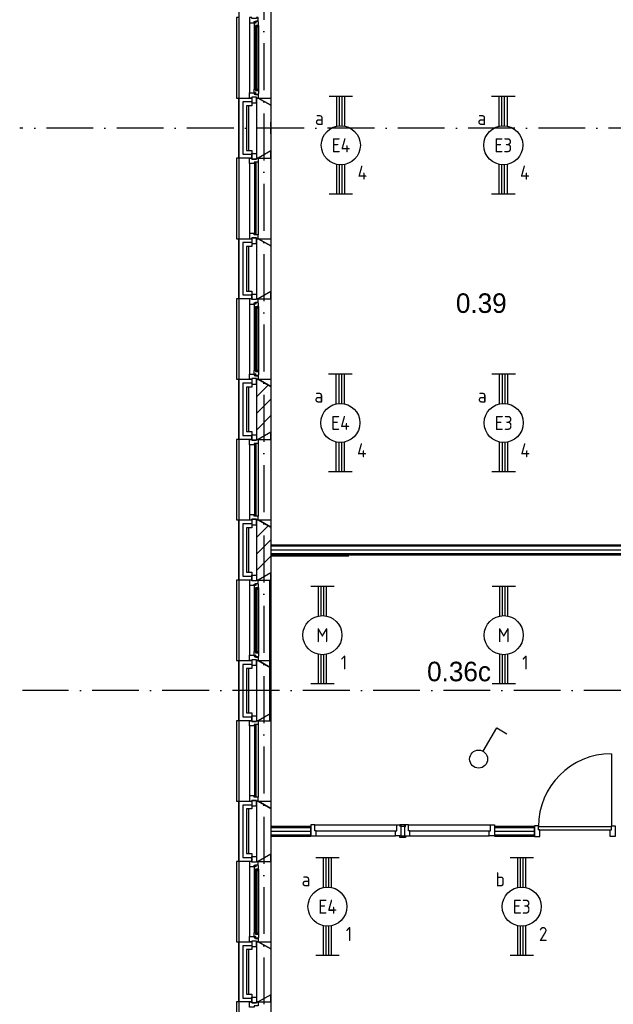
# Model space of a CAD drawing. Header units: millimetres. Extents: x -6587 to 112313, y 244 to 84344.
# Tile 35 of 58: x 65322 to 72925, y 22518 to 35121. Entities that reach past the tile are written whole.
import ezdxf
from ezdxf.enums import TextEntityAlignment as Align

# ---------------------------------------------------------------- set-up
doc = ezdxf.new("R2010")
doc.units = ezdxf.units.MM
doc.header["$LTSCALE"] = 100
doc.linetypes.add('DASHDOT', pattern=[9, 6, -1.5, 0, -1.5])
doc.linetypes.add('HIDDEN4', pattern=[0.9375, 0.625, -0.3125])
doc.layers.get('0').update_dxf_attribs({"linetype": 'CONTINUOUS'})
for name, color, linetype in [('AL$7----_STRAMIEN', 1, 'DASHDOT'), ('BL$4----', 7, 'CONTINUOUS'), ('BOUW', 8, 'CONTINUOUS'), ('EB63101-_ATTRIB', 2, 'CONTINUOUS'), ('EL63101-_LICHT-ARM', 3, 'CONTINUOUS'), ('EL63102-_LICHT-SCH', 3, 'CONTINUOUS'), ('KABELGOOT', 8, 'CONTINUOUS')]:
    doc.layers.add(name, color=color, linetype=linetype)
doc.styles.add('1_8', font='iso', dxfattribs={"width": 0.7, "height": 1.8})
doc.styles.add('BURO-025', font='BUROFONT.shx', dxfattribs={"height": 250})
doc.styles.add('NORATT', font='isocp.shx')
doc.styles.get("Standard").update_dxf_attribs({"font": 'iso.shx'})
doc.styles.add('TECHNIC', font='technic_.ttf')

# ---------------------------------------------------------------- blocks, each defined once
blk = doc.blocks.new('EJ3T20')
at = {"color": 0}
for p, q in [((-6.25, -1.5), (-6.25, 1.5)), ((6.25, -1.5), (6.25, 1.5)), ((-6.25, 0.52), (-2.44, 0.52)), ((-6.25, 0.17), (-2.49, 0.17)), ((2.44, 0.52), (6.25, 0.52)), ((2.49, 0.17), (6.25, 0.17)), ((-6.25, -0.17), (-2.49, -0.17)), ((-6.25, -0.52), (-2.44, -0.52)), ((2.44, -0.52), (6.25, -0.52)), ((2.49, -0.17), (6.25, -0.17))]:
    blk.add_line(p, q, dxfattribs=at)
blk.add_circle((0, 0), 2.5, dxfattribs=at)
at = {"color": 6, "style": '1_8'}
for tag, flags, p in [('SCHAK', 8, (3.5, 2.75)), ('A_CODE', 8, (0, 0)), ('GROEP', 8, (-3.5, -2.75)), ('KAST', 9, (3.5, -2.75))]:
    blk.add_attdef(tag, text='', height=1.8, dxfattribs=dict(at, flags=flags)).set_placement(p, align=Align.MIDDLE)
blk = doc.blocks.new('ES3S1')
blk.add_lwpolyline([(0.58, 1), (2.31, 4), (3.61, 3.25)])
blk.add_lwpolyline([(0.58, 1), (2.31, 4), (3.61, 3.25)])
blk.add_circle((0, 0), 1.15)
blk.add_circle((0, 0), 1.15)
for tag, style, flags, p in [('SCHAK', 'NORATT', 8, (3, 5.5)), ('SCHAK', '1_8', 8, (3, 5.5)), ('KAST', 'NORATT', 9, (-3, 0.5)), ('KAST', '1_8', 9, (-3, 0.5)), ('M_CODE', 'NORATT', 9, (0, 0)), ('M_CODE', '1_8', 9, (0, 0)), ('DOEL', 'NORATT', 9, (-3, -2)), ('DOEL', '1_8', 9, (-3, -2)), ('GROEP', 'NORATT', 9, (-3, -4.5)), ('GROEP', '1_8', 9, (-3, -4.5))]:
    blk.add_attdef(tag, text='', height=1.8, dxfattribs=dict(style=style, flags=flags)).set_placement(p, align=Align.MIDDLE_CENTER)
blk = doc.blocks.new('XREF')
at = {"layer": 'AL$7----_STRAMIEN', "color": 1}
for p, q in [((224790, 90956), (224790, 19214)), ((224790, 90956), (224790, 19214)), ((229807, 47565), (221664, 47565)), ((235792, 40365), (221701, 40365))]:
    blk.add_line(p, q, dxfattribs=at)
at = {"layer": 'BL$4----', "color": 1, "linetype": 'HIDDEN4'}
blk.add_line((224879, 47492), (224879, 47642), dxfattribs=at)
at = {"layer": 'BOUW'}
for p, q in [((224470, 54675), (224470, 22045)), ((224880, 48937), (224880, 48351)), ((224470, 47180), (224470, 47950)), ((224470, 47950), (224639, 47950)), ((224520, 47900), (224520, 47230)), ((224520, 47900), (224520, 47230)), ((224639, 47900), (224520, 47900)), ((224639, 47900), (224520, 47900)), ((224639, 47950), (224639, 47850)), ((224700, 47180), (224700, 47950)), ((224700, 47950), (224720, 47950)), ((224720, 47950), (224880, 47858)), ((224570, 47850), (224570, 47280)), ((224639, 47850), (224570, 47850)), ((224600, 47280), (224600, 47850)), ((224700, 47280), (224700, 47850)), ((224880, 47858), (224880, 47273)), ((224880, 47858), (224880, 47273)), ((224570, 47280), (224639, 47280)), ((224639, 47280), (224639, 47180)), ((224880, 47273), (224720, 47180)), ((224639, 47180), (224470, 47180)), ((224520, 47230), (224639, 47230)), ((224520, 47230), (224639, 47230)), ((224720, 47180), (224700, 47180)), ((224470, 46150), (224639, 46150)), ((224470, 45380), (224470, 46150)), ((224639, 46150), (224639, 46050)), ((224700, 45380), (224700, 46150)), ((224700, 46150), (224720, 46150)), ((224720, 46150), (224880, 46058)), ((224520, 46100), (224520, 45430)), ((224639, 46100), (224520, 46100)), ((224520, 46100), (224520, 45430)), ((224639, 46100), (224520, 46100)), ((224570, 46050), (224570, 45480)), ((224639, 46050), (224570, 46050)), ((224600, 45480), (224600, 46050)), ((224700, 45480), (224700, 46050)), ((224880, 46058), (224880, 45473)), ((224639, 45380), (224470, 45380)), ((224520, 45430), (224639, 45430)), ((224520, 45430), (224639, 45430)), ((224570, 45480), (224639, 45480)), ((224639, 45480), (224639, 45380)), ((224720, 45380), (224700, 45380)), ((224880, 45473), (224720, 45380)), ((224470, 43580), (224470, 44350)), ((224470, 44350), (224639, 44350)), ((224520, 44300), (224520, 43630)), ((224520, 44300), (224520, 43630)), ((224639, 44300), (224520, 44300)), ((224639, 44300), (224520, 44300)), ((224570, 44250), (224570, 43680)), ((224639, 44250), (224570, 44250)), ((224600, 43680), (224600, 44250)), ((224639, 44350), (224639, 44250)), ((224700, 43580), (224700, 44350)), ((224700, 44341), (224709, 44350)), ((224700, 44350), (224720, 44350)), ((224700, 44129), (224848, 44276)), ((224700, 43680), (224700, 44250)), ((224720, 44350), (224880, 44258)), ((224880, 44258), (224880, 43673)), ((224700, 43917), (224880, 44097)), ((224700, 43705), (224880, 43885)), ((224520, 43630), (224639, 43630)), ((224520, 43630), (224639, 43630)), ((224570, 43680), (224639, 43680)), ((224639, 43680), (224639, 43580)), ((224880, 43673), (224720, 43580)), ((224639, 43580), (224470, 43580)), ((224720, 43580), (224700, 43580)), ((224470, 42550), (224639, 42550)), ((224470, 41780), (224470, 42550)), ((224520, 42500), (224520, 41830)), ((224639, 42500), (224520, 42500)), ((224520, 42500), (224520, 41830)), ((224639, 42500), (224520, 42500)), ((224639, 42550), (224639, 42450)), ((224700, 41780), (224700, 42550)), ((224700, 42550), (224720, 42550)), ((224700, 42541), (224709, 42550)), ((224700, 42329), (224848, 42476)), ((224720, 42550), (224880, 42458)), ((224570, 42450), (224570, 41880)), ((224639, 42450), (224570, 42450)), ((224600, 41880), (224600, 42450)), ((224700, 41880), (224700, 42450)), ((224880, 42458), (224880, 41873)), ((224700, 42117), (224880, 42297)), ((232378, 42228), (224880, 42228)), ((224880, 42228), (224880, 42103)), ((232363, 42213), (224880, 42213)), ((232315, 42165), (224880, 42165)), ((232268, 42118), (224880, 42118)), ((224880, 42103), (232253, 42103)), ((224700, 41905), (224880, 42085)), ((224880, 42090), (225880, 42090)), ((224570, 41880), (224639, 41880)), ((224639, 41880), (224639, 41780)), ((224880, 41873), (224720, 41780)), ((224639, 41780), (224470, 41780)), ((224520, 41830), (224639, 41830)), ((224520, 41830), (224639, 41830)), ((224720, 41780), (224700, 41780)), ((224865, 41780), (224865, 39980)), ((224470, 39980), (224470, 40750)), ((224470, 40750), (224639, 40750)), ((224639, 40750), (224639, 40650)), ((224700, 39980), (224700, 40750)), ((224700, 40750), (224720, 40750)), ((224720, 40750), (224880, 40658)), ((224520, 40700), (224520, 40030)), ((224639, 40700), (224520, 40700)), ((224639, 40700), (224520, 40700)), ((224570, 40650), (224570, 40080)), ((224639, 40650), (224570, 40650)), ((224600, 40080), (224600, 40650)), ((224700, 40080), (224700, 40650)), ((224880, 40658), (224880, 40073)), ((224570, 40080), (224639, 40080)), ((224639, 40080), (224639, 39980)), ((224639, 39980), (224470, 39980)), ((224520, 40030), (224639, 40030)), ((224520, 40030), (224639, 40030)), ((224720, 39980), (224700, 39980)), ((224880, 40073), (224720, 39980)), ((224470, 38950), (224639, 38950)), ((224470, 38180), (224470, 38950)), ((224639, 38950), (224639, 38850)), ((224700, 38180), (224700, 38950)), ((224700, 38950), (224720, 38950)), ((224720, 38950), (224880, 38858)), ((224639, 38900), (224520, 38900)), ((224520, 38900), (224520, 38230)), ((224639, 38900), (224520, 38900)), ((224570, 38850), (224570, 38280)), ((224639, 38850), (224570, 38850)), ((224600, 38280), (224600, 38850)), ((224700, 38280), (224700, 38850)), ((224880, 38858), (224880, 38273)), ((224880, 38628), (224880, 38503)), ((225394, 38628), (224880, 38628)), ((224880, 38613), (225394, 38613)), ((225444, 38647), (225394, 38647)), ((225394, 38647), (225394, 38508)), ((225394, 38503), (225394, 38628)), ((225444, 38571), (225444, 38647)), ((225444, 38647), (226494, 38647)), ((225461, 38571), (225444, 38571)), ((225461, 38508), (225461, 38571)), ((225461, 38571), (226477, 38571)), ((226477, 38571), (226494, 38571)), ((226477, 38508), (226477, 38571)), ((226494, 38647), (226544, 38647)), ((226494, 38571), (226494, 38647)), ((226532, 38646), (226532, 38628)), ((226544, 38646), (226532, 38646)), ((226544, 38647), (226544, 38508)), ((226607, 38646), (226544, 38646)), ((226594, 38628), (226544, 38628)), ((226544, 38628), (226544, 38622)), ((226644, 38647), (226594, 38647)), ((226594, 38647), (226594, 38508)), ((226594, 38628), (226607, 38628)), ((226594, 38622), (226594, 38628)), ((226607, 38628), (226607, 38646)), ((226644, 38571), (226644, 38647)), ((226644, 38647), (227694, 38647)), ((226661, 38571), (226644, 38571)), ((226661, 38508), (226661, 38571)), ((226661, 38571), (227677, 38571)), ((227677, 38571), (227694, 38571)), ((227677, 38508), (227677, 38571)), ((227694, 38647), (227744, 38647)), ((227694, 38571), (227694, 38647)), ((227744, 38647), (227744, 38508)), ((227744, 38628), (227744, 38503)), ((228258, 38628), (227744, 38628)), ((227744, 38613), (228258, 38613)), ((228258, 38503), (228258, 38628)), ((224880, 38565), (225394, 38565)), ((224880, 38518), (225394, 38518)), ((224880, 38503), (225394, 38503)), ((225394, 38508), (225461, 38508)), ((225461, 38508), (226477, 38508)), ((226544, 38508), (226477, 38508)), ((226532, 38485), (226532, 38503)), ((226544, 38485), (226532, 38485)), ((226544, 38503), (226544, 38508)), ((226594, 38503), (226544, 38503)), ((226607, 38485), (226544, 38485)), ((226594, 38508), (226661, 38508)), ((226594, 38508), (226594, 38503)), ((226594, 38503), (226607, 38503)), ((226607, 38503), (226607, 38485)), ((226661, 38508), (227677, 38508)), ((227744, 38508), (227677, 38508)), ((227744, 38565), (228258, 38565)), ((227744, 38518), (228258, 38518)), ((227744, 38503), (228258, 38503)), ((224520, 38230), (224639, 38230)), ((224520, 38230), (224639, 38230)), ((224570, 38280), (224639, 38280)), ((224639, 38280), (224639, 38180)), ((224880, 38273), (224720, 38180)), ((224639, 38180), (224470, 38180)), ((224720, 38180), (224700, 38180)), ((224470, 36380), (224470, 37150)), ((224470, 37150), (224639, 37150)), ((224520, 37100), (224520, 36430)), ((224520, 37100), (224520, 36430)), ((224639, 37100), (224520, 37100)), ((224639, 37100), (224520, 37100)), ((224639, 37150), (224639, 37050)), ((224700, 36380), (224700, 37150)), ((224700, 37150), (224720, 37150)), ((224720, 37150), (224880, 37058)), ((224880, 37058), (224880, 36473)), ((224570, 37050), (224570, 36480)), ((224639, 37050), (224570, 37050)), ((224600, 36480), (224600, 37050)), ((224700, 36480), (224700, 37050)), ((224520, 36430), (224639, 36430)), ((224520, 36430), (224639, 36430)), ((224570, 36480), (224639, 36480)), ((224639, 36480), (224639, 36380)), ((224880, 36473), (224720, 36380)), ((224639, 36380), (224470, 36380)), ((224720, 36380), (224700, 36380))]:
    blk.add_line(p, q, dxfattribs=at)
for points in [[(224880, 49073), (224880, 47858)], [(224470, 48980), (224440, 48980), (224440, 47950), (224470, 47950)], [(224606, 48913), (224606, 48017)], [(224669, 48866), (224669, 48064)], [(224723, 48881), (224723, 48049)], [(224880, 47273), (224880, 46058)], [(224470, 47180), (224440, 47180), (224440, 46150), (224470, 46150)], [(224606, 47113), (224606, 46217)], [(224720, 47130), (224720, 46200)], [(224470, 45380), (224440, 45380), (224440, 44350), (224470, 44350)], [(224880, 45473), (224880, 44258)], [(224606, 45313), (224606, 44417)], [(224669, 45266), (224669, 44464)], [(224723, 45281), (224723, 44449)], [(224880, 43673), (224880, 42458)], [(224470, 43580), (224440, 43580), (224440, 42550), (224470, 42550)], [(224606, 43513), (224606, 42617)], [(224720, 43530), (224720, 42600)], [(224880, 41873), (224880, 40658)], [(224470, 41780), (224440, 41780), (224440, 40750), (224470, 40750)], [(224606, 41713), (224606, 40817)], [(224669, 41666), (224669, 40864)], [(224723, 41681), (224723, 40849)], [(224470, 39980), (224440, 39980), (224440, 38950), (224470, 38950)], [(224880, 40073), (224880, 38858)], [(224606, 39913), (224606, 39017)], [(224720, 39930), (224720, 39000)], [(229242, 39558), (229242, 38624)], [(228258, 38635), (228258, 38496), (228325, 38496), (228325, 38584), (228308, 38584), (228308, 38635), (228258, 38635)], [(228308, 38624), (229242, 38624)], [(228308, 38584), (229242, 38584)], [(229292, 38635), (229292, 38496), (229225, 38496), (229225, 38584), (229242, 38584), (229242, 38635), (229292, 38635)], [(224880, 38273), (224880, 37058)], [(224470, 38180), (224440, 38180), (224440, 37150), (224470, 37150)], [(224606, 38113), (224606, 37217)], [(224669, 38066), (224669, 37264)], [(224723, 38081), (224723, 37249)], [(224880, 36473), (224880, 35258)], [(224470, 36380), (224440, 36380), (224440, 35350), (224470, 35350)]]:
    blk.add_lwpolyline(points, dxfattribs=at)
for points in [[(224720, 48980), (224695, 48980), (224695, 48970), (224639, 48970), (224639, 48980), (224606, 48980), (224606, 48913), (224669, 48913), (224669, 48930), (224684, 48930), (224684, 48936), (224720, 48936)], [(224723, 48923), (224719, 48926), (224719, 48933), (224689, 48933), (224689, 48910), (224684, 48910), (224684, 48918), (224669, 48918), (224669, 48913), (224669, 48866), (224682, 48864), (224682, 48881), (224723, 48881)], [(224705, 48879), (224684, 48879), (224684, 48051), (224705, 48051)], [(224721, 48881), (224707, 48881), (224707, 48864), (224721, 48864)], [(224723, 48007), (224719, 48004), (224719, 47997), (224689, 47997), (224689, 48020), (224684, 48020), (224684, 48012), (224669, 48012), (224669, 48017), (224669, 48064), (224682, 48066), (224682, 48049), (224723, 48049)], [(224721, 48049), (224707, 48049), (224707, 48066), (224721, 48066)], [(224720, 47950), (224695, 47950), (224695, 47960), (224639, 47960), (224639, 47950), (224606, 47950), (224606, 48017), (224669, 48017), (224669, 48000), (224684, 48000), (224684, 47994), (224720, 47994)], [(224695, 47960), (224639, 47960), (224639, 47889), (224695, 47889)], [(224720, 47950), (224880, 47950), (224880, 47858)], [(224720, 47180), (224880, 47180), (224880, 47273)], [(224720, 47130), (224720, 47130), (224669, 47130), (224669, 47113), (224606, 47113), (224606, 47113), (224606, 47113), (224606, 47113), (224606, 47113), (224606, 47180), (224639, 47180), (224639, 47170), (224695, 47170), (224695, 47180), (224695, 47180), (224720, 47180)], [(224695, 47170), (224639, 47170), (224639, 47241), (224695, 47241)], [(224694, 47125), (224673, 47125), (224673, 46205), (224694, 46205)], [(224720, 46200), (224720, 46200), (224669, 46200), (224669, 46217), (224606, 46217), (224606, 46217), (224606, 46217), (224606, 46217), (224606, 46217), (224606, 46150), (224639, 46150), (224639, 46160), (224695, 46160), (224695, 46150), (224695, 46150), (224720, 46150)], [(224695, 46160), (224639, 46160), (224639, 46089), (224695, 46089)], [(224720, 46150), (224880, 46150), (224880, 46058)], [(224720, 45380), (224695, 45380), (224695, 45370), (224639, 45370), (224639, 45380), (224606, 45380), (224606, 45313), (224669, 45313), (224669, 45330), (224684, 45330), (224684, 45336), (224720, 45336)], [(224695, 45370), (224639, 45370), (224639, 45441), (224695, 45441)], [(224720, 45380), (224880, 45380), (224880, 45473)], [(224723, 45323), (224719, 45326), (224719, 45333), (224689, 45333), (224689, 45310), (224684, 45310), (224684, 45318), (224669, 45318), (224669, 45313), (224669, 45266), (224682, 45264), (224682, 45281), (224723, 45281)], [(224705, 45279), (224684, 45279), (224684, 44451), (224705, 44451)], [(224721, 45281), (224707, 45281), (224707, 45264), (224721, 45264)], [(224720, 44350), (224695, 44350), (224695, 44360), (224639, 44360), (224639, 44350), (224606, 44350), (224606, 44417), (224669, 44417), (224669, 44400), (224684, 44400), (224684, 44394), (224720, 44394)], [(224723, 44407), (224719, 44404), (224719, 44397), (224689, 44397), (224689, 44420), (224684, 44420), (224684, 44412), (224669, 44412), (224669, 44417), (224669, 44464), (224682, 44466), (224682, 44449), (224723, 44449)], [(224721, 44449), (224707, 44449), (224707, 44466), (224721, 44466)], [(224695, 44360), (224639, 44360), (224639, 44289), (224695, 44289)], [(224720, 44350), (224880, 44350), (224880, 44258)], [(224695, 43570), (224639, 43570), (224639, 43641), (224695, 43641)], [(224720, 43580), (224880, 43580), (224880, 43673)], [(224720, 43530), (224720, 43530), (224669, 43530), (224669, 43513), (224606, 43513), (224606, 43513), (224606, 43513), (224606, 43513), (224606, 43513), (224606, 43580), (224639, 43580), (224639, 43570), (224695, 43570), (224695, 43580), (224695, 43580), (224720, 43580)], [(224694, 43525), (224673, 43525), (224673, 42605), (224694, 42605)], [(224720, 42600), (224720, 42600), (224669, 42600), (224669, 42617), (224606, 42617), (224606, 42617), (224606, 42617), (224606, 42617), (224606, 42617), (224606, 42550), (224639, 42550), (224639, 42560), (224695, 42560), (224695, 42550), (224695, 42550), (224720, 42550)], [(224695, 42560), (224639, 42560), (224639, 42489), (224695, 42489)], [(224720, 42550), (224880, 42550), (224880, 42458)], [(224720, 41780), (224880, 41780), (224880, 41873)], [(224720, 41780), (224695, 41780), (224695, 41770), (224639, 41770), (224639, 41780), (224606, 41780), (224606, 41713), (224669, 41713), (224669, 41730), (224684, 41730), (224684, 41736), (224720, 41736)], [(224695, 41770), (224639, 41770), (224639, 41841), (224695, 41841)], [(224723, 41723), (224719, 41726), (224719, 41733), (224689, 41733), (224689, 41710), (224684, 41710), (224684, 41718), (224669, 41718), (224669, 41713), (224669, 41666), (224682, 41664), (224682, 41681), (224723, 41681)], [(224705, 41679), (224684, 41679), (224684, 40851), (224705, 40851)], [(224721, 41681), (224707, 41681), (224707, 41664), (224721, 41664)], [(224723, 40807), (224719, 40804), (224719, 40797), (224689, 40797), (224689, 40820), (224684, 40820), (224684, 40812), (224669, 40812), (224669, 40817), (224669, 40864), (224682, 40866), (224682, 40849), (224723, 40849)], [(224721, 40849), (224707, 40849), (224707, 40866), (224721, 40866)], [(224720, 40750), (224695, 40750), (224695, 40760), (224639, 40760), (224639, 40750), (224606, 40750), (224606, 40817), (224669, 40817), (224669, 40800), (224684, 40800), (224684, 40794), (224720, 40794)], [(224695, 40760), (224639, 40760), (224639, 40689), (224695, 40689)], [(224720, 40750), (224880, 40750), (224880, 40658)], [(224720, 39930), (224720, 39930), (224669, 39930), (224669, 39913), (224606, 39913), (224606, 39913), (224606, 39913), (224606, 39913), (224606, 39913), (224606, 39980), (224639, 39980), (224639, 39970), (224695, 39970), (224695, 39980), (224695, 39980), (224720, 39980)], [(224695, 39970), (224639, 39970), (224639, 40041), (224695, 40041)], [(224720, 39980), (224880, 39980), (224880, 40073)], [(224694, 39925), (224673, 39925), (224673, 39005), (224694, 39005)], [(224720, 39000), (224720, 39000), (224669, 39000), (224669, 39017), (224606, 39017), (224606, 39017), (224606, 39017), (224606, 39017), (224606, 39017), (224606, 38950), (224639, 38950), (224639, 38960), (224695, 38960), (224695, 38950), (224695, 38950), (224720, 38950)], [(224695, 38960), (224639, 38960), (224639, 38889), (224695, 38889)], [(224720, 38950), (224880, 38950), (224880, 38858)], [(224695, 38170), (224639, 38170), (224639, 38241), (224695, 38241)], [(224720, 38180), (224880, 38180), (224880, 38273)], [(224720, 38180), (224695, 38180), (224695, 38170), (224639, 38170), (224639, 38180), (224606, 38180), (224606, 38113), (224669, 38113), (224669, 38130), (224684, 38130), (224684, 38136), (224720, 38136)], [(224723, 38123), (224719, 38126), (224719, 38133), (224689, 38133), (224689, 38110), (224684, 38110), (224684, 38118), (224669, 38118), (224669, 38113), (224669, 38066), (224682, 38064), (224682, 38081), (224723, 38081)], [(224705, 38079), (224684, 38079), (224684, 37251), (224705, 37251)], [(224721, 38081), (224707, 38081), (224707, 38064), (224721, 38064)], [(224720, 37150), (224695, 37150), (224695, 37160), (224639, 37160), (224639, 37150), (224606, 37150), (224606, 37217), (224669, 37217), (224669, 37200), (224684, 37200), (224684, 37194), (224720, 37194)], [(224723, 37207), (224719, 37204), (224719, 37197), (224689, 37197), (224689, 37220), (224684, 37220), (224684, 37212), (224669, 37212), (224669, 37217), (224669, 37264), (224682, 37266), (224682, 37249), (224723, 37249)], [(224721, 37249), (224707, 37249), (224707, 37266), (224721, 37266)], [(224695, 37160), (224639, 37160), (224639, 37089), (224695, 37089)], [(224720, 37150), (224880, 37150), (224880, 37058)], [(224695, 36370), (224639, 36370), (224639, 36441), (224695, 36441)], [(224720, 36380), (224880, 36380), (224880, 36473)], [(224720, 36330), (224720, 36330), (224669, 36330), (224669, 36313), (224606, 36313), (224606, 36313), (224606, 36313), (224606, 36313), (224606, 36313), (224606, 36380), (224639, 36380), (224639, 36370), (224695, 36370), (224695, 36380), (224695, 36380), (224720, 36380)]]:
    blk.add_lwpolyline(points, close=True, dxfattribs=at)
blk.add_arc((229242, 38624), 934, 90, 180, dxfattribs=at)
at = {"layer": 'BOUW', "style": 'BURO-025'}
for s, p in [('0.39', (227251, 45200)), ('0.36c', (226882, 40485))]:
    blk.add_text(s, height=250, dxfattribs=at).set_placement(p)
at = {"layer": 'BOUW', "style": 'TECHNIC'}
for tag, p in [('TKC', (236229, 52185)), ('BALIE', (236229, 51894))]:
    blk.add_attdef(tag, text='', height=250, dxfattribs=at).set_placement(p, align=Align.CENTER)
at = {"layer": 'KABELGOOT', "color": 8, "flags": 3}
blk.add_attdef('HULPSTUK', (188825, 76010, 3650), '', height=1, rotation=180, dxfattribs=at)
blk.add_attdef('HULPSTUK', (182644, 45781, 3650), '', height=1, dxfattribs=at)

msp = doc.modelspace()

# ---------------------------------------------------------------- block references
at = {"layer": 'EL63101-_LICHT-ARM'}
msp.add_blockref('XREF', (-156342, -13832), dxfattribs=at)
ref = msp.add_blockref('EJ3T20', (69435, 33514), dxfattribs=dict(at, xscale=100, yscale=100, zscale=100, rotation=90))
ref.add_attrib('A_CODE', 'E4', dxfattribs={"layer": 'EB63101-_ATTRIB', "color": 1, "height": 180, "style": '1_8', "flags": 8}).set_placement((69435, 33514), align=Align.MIDDLE)
ref.add_attrib('GROEP', '4', dxfattribs={"layer": 'EB63101-_ATTRIB', "color": 1, "height": 180, "style": '1_8', "flags": 8}).set_placement((69710, 33164), align=Align.MIDDLE)
ref.add_attrib('SCHAK', 'a', dxfattribs={"layer": 'EB63101-_ATTRIB', "color": 1, "height": 180, "style": '1_8', "flags": 8}).set_placement((69160, 33864), align=Align.MIDDLE)
ref = msp.add_blockref('EJ3T20', (71516, 33514), dxfattribs=dict(at, xscale=100, yscale=100, zscale=100, rotation=90))
ref.add_attrib('A_CODE', 'E3', dxfattribs={"layer": 'EB63101-_ATTRIB', "color": 1, "height": 180, "style": '1_8', "flags": 8}).set_placement((71516, 33514), align=Align.MIDDLE)
ref.add_attrib('GROEP', '4', dxfattribs={"layer": 'EB63101-_ATTRIB', "color": 1, "height": 180, "style": '1_8', "flags": 8}).set_placement((71791, 33164), align=Align.MIDDLE)
ref.add_attrib('SCHAK', 'a', dxfattribs={"layer": 'EB63101-_ATTRIB', "color": 1, "height": 180, "style": '1_8', "flags": 8}).set_placement((71241, 33864), align=Align.MIDDLE)
ref = msp.add_blockref('EJ3T20', (69429, 29960), dxfattribs=dict(at, xscale=100, yscale=100, zscale=100, rotation=90))
ref.add_attrib('A_CODE', 'E4', dxfattribs={"layer": 'EB63101-_ATTRIB', "color": 1, "height": 180, "style": '1_8', "flags": 8}).set_placement((69429, 29960), align=Align.MIDDLE)
ref.add_attrib('GROEP', '4', dxfattribs={"layer": 'EB63101-_ATTRIB', "color": 1, "height": 180, "style": '1_8', "flags": 8}).set_placement((69704, 29610), align=Align.MIDDLE)
ref.add_attrib('SCHAK', 'a', dxfattribs={"layer": 'EB63101-_ATTRIB', "color": 1, "height": 180, "style": '1_8', "flags": 8}).set_placement((69154, 30310), align=Align.MIDDLE)
ref = msp.add_blockref('EJ3T20', (71521, 29960), dxfattribs=dict(at, xscale=100, yscale=100, zscale=100, rotation=90))
ref.add_attrib('A_CODE', 'E3', dxfattribs={"layer": 'EB63101-_ATTRIB', "color": 1, "height": 180, "style": '1_8', "flags": 8}).set_placement((71521, 29960), align=Align.MIDDLE)
ref.add_attrib('GROEP', '4', dxfattribs={"layer": 'EB63101-_ATTRIB', "color": 1, "height": 180, "style": '1_8', "flags": 8}).set_placement((71796, 29610), align=Align.MIDDLE)
ref.add_attrib('SCHAK', 'a', dxfattribs={"layer": 'EB63101-_ATTRIB', "color": 1, "height": 180, "style": '1_8', "flags": 8}).set_placement((71246, 30310), align=Align.MIDDLE)
ref = msp.add_blockref('EJ3T20', (69199, 27243), dxfattribs=dict(at, xscale=100, yscale=100, zscale=100, rotation=90))
ref.add_attrib('A_CODE', 'M', dxfattribs={"layer": 'EB63101-_ATTRIB', "color": 1, "height": 180, "style": '1_8', "flags": 8}).set_placement((69199, 27243), align=Align.MIDDLE)
ref.add_attrib('GROEP', '1', dxfattribs={"layer": 'EB63101-_ATTRIB', "color": 1, "height": 180, "style": '1_8', "flags": 8}).set_placement((69474, 26893), align=Align.MIDDLE)
ref = msp.add_blockref('EJ3T20', (71522, 27243), dxfattribs=dict(at, xscale=100, yscale=100, zscale=100, rotation=90))
ref.add_attrib('A_CODE', 'M', dxfattribs={"layer": 'EB63101-_ATTRIB', "color": 1, "height": 180, "style": '1_8', "flags": 8}).set_placement((71522, 27243), align=Align.MIDDLE)
ref.add_attrib('GROEP', '1', dxfattribs={"layer": 'EB63101-_ATTRIB', "color": 1, "height": 180, "style": '1_8', "flags": 8}).set_placement((71797, 26893), align=Align.MIDDLE)
ref = msp.add_blockref('EJ3T20', (69264, 23768, 3500), dxfattribs=dict(at, xscale=100, yscale=100, zscale=100, rotation=90))
ref.add_attrib('A_CODE', 'E4', dxfattribs={"layer": 'EB63101-_ATTRIB', "color": 1, "height": 180, "style": '1_8', "flags": 8}).set_placement((69264, 23768, 3500), align=Align.MIDDLE)
ref.add_attrib('GROEP', '1', dxfattribs={"layer": 'EB63101-_ATTRIB', "color": 1, "height": 180, "style": '1_8', "flags": 8}).set_placement((69539, 23418, 3500), align=Align.MIDDLE)
ref.add_attrib('SCHAK', 'a', dxfattribs={"layer": 'EB63101-_ATTRIB', "color": 1, "height": 180, "style": '1_8', "flags": 8}).set_placement((68989, 24118, 3500), align=Align.MIDDLE)
ref = msp.add_blockref('EJ3T20', (71752, 23768, 3500), dxfattribs=dict(at, xscale=100, yscale=100, zscale=100, rotation=90))
ref.add_attrib('A_CODE', 'E3', dxfattribs={"layer": 'EB63101-_ATTRIB', "color": 1, "height": 180, "style": '1_8', "flags": 8}).set_placement((71752, 23768, 3500), align=Align.MIDDLE)
ref.add_attrib('GROEP', '2', dxfattribs={"layer": 'EB63101-_ATTRIB', "color": 1, "height": 180, "style": '1_8', "flags": 8}).set_placement((72027, 23418, 3500), align=Align.MIDDLE)
ref.add_attrib('SCHAK', 'b', dxfattribs={"layer": 'EB63101-_ATTRIB', "color": 1, "height": 180, "style": '1_8', "flags": 8}).set_placement((71477, 24118, 3500), align=Align.MIDDLE)
at = {"layer": 'EL63102-_LICHT-SCH', "xscale": 100, "yscale": 100, "zscale": 100}
msp.add_blockref('ES3S1', (71200, 25657, 1050), dxfattribs=at)

doc.saveas('drawing.dxf')
